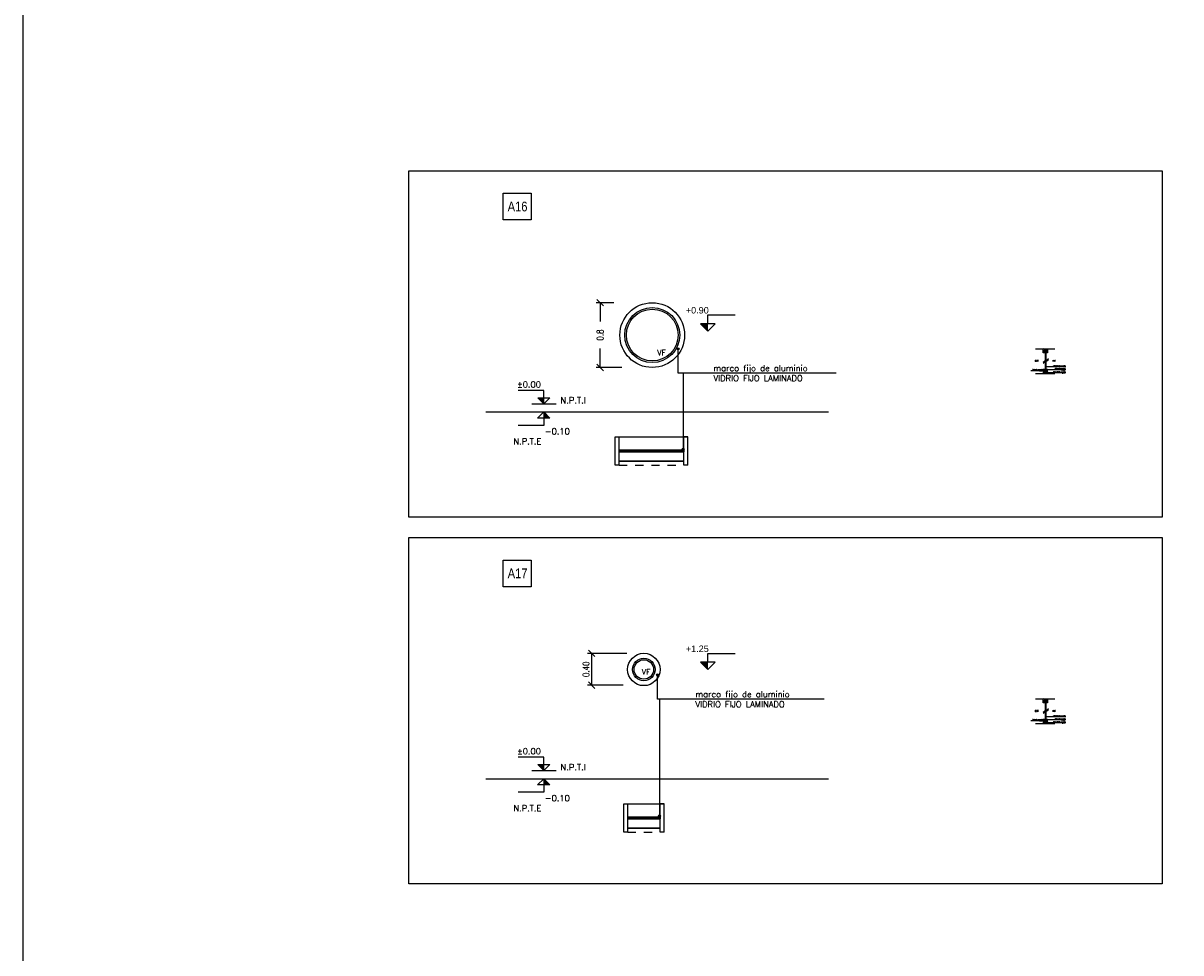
# Model space of a CAD drawing. Header units: millimetres. Extents: x -16.9 to 28.8, y -107.7 to -14.2.
# Tile 1 of 16: x -16.9 to -2.6, y -73.2 to -61.7. Entities that reach past the tile are written whole.
import ezdxf
from ezdxf.enums import TextEntityAlignment as Align

# ---------------------------------------------------------------- set-up
doc = ezdxf.new("R2010")
doc.units = ezdxf.units.MM
doc.header["$LTSCALE"] = 0.2
doc.linetypes.add('RAYITAS', pattern=[0.375, 0.25, -0.125])
for name, color, linetype in [('A ALUMINIO', 5, 'Continuous'), ('A MURO', 1, 'Continuous'), ('A Muro visto', 2, 'Continuous'), ('A PROYECCION', 8, 'Continuous'), ('A PROYECCION 2', 2, 'Continuous'), ('Acot-p', 2, 'Continuous'), ('Alb_Vidrio', 8, 'Continuous'), ('B Vidrio', 8, 'Continuous'), ('NIVELES', 2, 'Continuous'), ('TEXTOS', 2, 'Continuous'), ('TXT COTA', 3, 'Continuous'), ('TXT COTA NIVEL', 3, 'Continuous'), ('TXT PLANILLAS', 3, 'Continuous'), ('TXT TERMINACIONES', 3, 'Continuous')]:
    doc.layers.add(name, color=color, linetype=linetype)
doc.styles.add('arial', font='arial.ttf')
doc.styles.add('arial narrow', font='ARIALN.TTF', dxfattribs={"height": 0.0025})
doc.styles.add('ESC20', font='romans.shx', dxfattribs={"height": 0.03})
doc.styles.add('ROMANS', font='romans.shx')
doc.styles.add('SaAS simplex', font='simplex.shx', dxfattribs={"width": 0.8})
doc.styles.add('STYLE2', font='romans.shx')
doc.dimstyles.new('COTAS 75', dxfattribs={"dimscale": 0.01, "dimtxt": 8, "dimasz": 8, "dimexe": 5, "dimexo": 20, "dimgap": 10, "dimtad": 0, "dimzin": 9, "dimdsep": 46, "dimtxsty": 'SaAS simplex', "dimblk": 'OBLIQUE', "dimcen": 0, "dimclrd": 8, "dimclre": 8, "dimclrt": 256, "dimadec": 1, "dimazin": 0, "dimtfac": 1, "dimtmove": 2, "dimatfit": 3, "dimldrblk": 'OBLIQUE', "dimfxl": 10, "dimlwd": -1, "dimlwe": -1, "dimarcsym": 0})

# ---------------------------------------------------------------- blocks, each defined once
blk = doc.blocks.new('tipo aluminio')
at = {"color": 0, "style": 'arial narrow'}
blk.add_attdef('13', text='', height=0.12, dxfattribs=at).set_placement((0, 0.002), align=Align.MIDDLE_CENTER)
blk = doc.blocks.new('*U4')
at = {"linetype": 'Continuous'}
blk.add_hatch(color=256, dxfattribs=at).paths.add_polyline_path([(-0.075, 2.825), (0, 2.9), (0, 2.825)])
for p, q in [((0, 2.9), (-0.075, 2.825)), ((0, 2.9), (0, 2.733)), ((0, 2.9), (0.075, 2.825)), ((-0.075, 2.825), (0.075, 2.825)), ((0, 2.733), (0.317, 2.733))]:
    blk.add_line(p, q, dxfattribs=at)
at = {"linetype": 'Continuous', "style": 'ROMANS'}
blk.add_attdef('NIVEL', (-0.014, 2.622), '', height=0.075, dxfattribs=at)
blk = doc.blocks.new('_Oblique')
at = {"layer": 'TXT COTA', "color": 0, "lineweight": -2}
blk.add_line((-0.5, -0.5), (0.5, 0.5), dxfattribs=at)
blk = doc.blocks.new('*D141')
at = {"layer": 'Defpoints', "color": 0, "ltscale": 0.3, "transparency": 16777216}
for p in [(-9.741, -65.171), (-9.371, -65.171), (-9.271, -65.971)]:
    blk.add_point(p, dxfattribs=at)
at = {"layer": 'TXT TERMINACIONES', "color": 8, "ltscale": 0.3, "transparency": 16777216}
for p, q in [((-9.571, -65.171), (-9.791, -65.171)), ((-9.741, -65.171), (-9.741, -65.404)), ((-9.741, -65.971), (-9.741, -65.738)), ((-9.471, -65.971), (-9.791, -65.971))]:
    blk.add_line(p, q, dxfattribs=at)
at = {"layer": 'TXT TERMINACIONES', "color": 8, "ltscale": 0.3, "transparency": 16777216, "xscale": 0.08, "yscale": 0.08, "zscale": 0.08}
for p, rotation in [((-9.741, -65.171), 90), ((-9.741, -65.971), 270)]:
    blk.add_blockref('_Oblique', p, dxfattribs=dict(at, rotation=rotation))
at = {"layer": 'TXT TERMINACIONES', "ltscale": 0.3, "transparency": 16777216, "insert": (-9.741, -65.571), "char_height": 0.08, "attachment_point": 5, "rotation": 90, "style": 'SaAS simplex'}
blk.add_mtext('0.8', dxfattribs=at)
blk = doc.blocks.new('H11')
for p, q in [((0, 0), (0.9, 0)), ((0.9, -0.025), (0, -0.025))]:
    blk.add_line(p, q)
for points in [[(0.9, 0), (0.87, 0), (0.87, -0.025), (0.9, -0.025)], [(0.03, 0), (0, 0), (0, -0.025), (0.03, -0.025)]]:
    blk.add_lwpolyline(points, close=True)
at = {"layer": 'B Vidrio'}
for p, q in [((0.87, -0.007), (0.03, -0.007)), ((0.87, -0.017), (0.03, -0.017))]:
    blk.add_line(p, q, dxfattribs=at)
blk = doc.blocks.new('*U7')
at = {"linetype": 'Continuous'}
blk.add_hatch(color=256, dxfattribs=at).paths.add_polyline_path([(-0.151, 7.751), (0, 7.6), (0, 7.751)])
for p, q in [((0, 7.933), (-0.635, 7.933)), ((0, 7.6), (-0.151, 7.751)), ((-0.151, 7.751), (0.151, 7.751)), ((0, 7.6), (0, 7.933)), ((0, 7.6), (0.151, 7.751))]:
    blk.add_line(p, q, dxfattribs=at)
blk.add_line((-0.3, 7.6), (0.3, 7.6))
at = {"linetype": 'Continuous', "style": 'STYLE2'}
blk.add_attdef('NIVEL', (-0.664, 8.005), '', height=0.15, dxfattribs=at)
blk = doc.blocks.new('*D142')
at = {"layer": 'Defpoints', "color": 0, "ltscale": 0.3, "transparency": 16777216}
for p in [(-9.845, -69.504), (-9.21, -69.504), (-9.256, -69.896)]:
    blk.add_point(p, dxfattribs=at)
at = {"layer": 'TXT TERMINACIONES', "color": 8, "ltscale": 0.3, "transparency": 16777216}
for p, q in [((-9.41, -69.504), (-9.895, -69.504)), ((-9.845, -69.896), (-9.845, -69.504)), ((-9.456, -69.896), (-9.895, -69.896))]:
    blk.add_line(p, q, dxfattribs=at)
at = {"layer": 'TXT TERMINACIONES', "color": 8, "ltscale": 0.3, "transparency": 16777216, "xscale": 0.08, "yscale": 0.08, "zscale": 0.08}
for p, rotation in [((-9.845, -69.504), 90), ((-9.845, -69.896), 270)]:
    blk.add_blockref('_Oblique', p, dxfattribs=dict(at, rotation=rotation))
at = {"layer": 'TXT TERMINACIONES', "ltscale": 0.3, "transparency": 16777216, "insert": (-9.982, -69.7), "char_height": 0.08, "attachment_point": 5, "rotation": 90, "style": 'SaAS simplex'}
blk.add_mtext('\\P0.40', dxfattribs=at)

msp = doc.modelspace()

# ---------------------------------------------------------------- hatches: boundary and pattern name
at = {"layer": 'TXT COTA'}
h = msp.add_hatch(color=1, dxfattribs=at)
edge = h.paths.add_edge_path()
edge.add_arc((-8.777, -65.741), 0.0125, 0, 360)
h = msp.add_hatch(color=1, dxfattribs=at)
edge = h.paths.add_edge_path()
edge.add_arc((-4.266, -66.008), 0.00313, 0, 360)
h = msp.add_hatch(color=1, dxfattribs=at)
edge = h.paths.add_edge_path()
edge.add_arc((-4.232, -65.958), 0.00313, 0, 360)
h = msp.add_hatch(color=1, dxfattribs=at)
edge = h.paths.add_edge_path()
edge.add_arc((-4.215, -65.996), 0.00313, 0, 360)
h = msp.add_hatch(color=1, dxfattribs=at)
edge = h.paths.add_edge_path()
edge.add_arc((-4.215, -66.034), 0.00313, 0, 360)
h = msp.add_hatch(color=1, dxfattribs=at)
edge = h.paths.add_edge_path()
edge.add_arc((-8.716, -66.98), 0.0125, 0, 360)
h = msp.add_hatch(color=1, dxfattribs=at)
edge = h.paths.add_edge_path()
edge.add_arc((-9.032, -69.77), 0.0125, 0, 360)
h = msp.add_hatch(color=1, dxfattribs=at)
edge = h.paths.add_edge_path()
edge.add_arc((-4.266, -70.334), 0.00313, 0, 360)
h = msp.add_hatch(color=1, dxfattribs=at)
edge = h.paths.add_edge_path()
edge.add_arc((-4.232, -70.284), 0.00313, 0, 360)
h = msp.add_hatch(color=1, dxfattribs=at)
edge = h.paths.add_edge_path()
edge.add_arc((-4.215, -70.321), 0.00313, 0, 360)
h = msp.add_hatch(color=1, dxfattribs=at)
edge = h.paths.add_edge_path()
edge.add_arc((-4.215, -70.359), 0.00313, 0, 360)
h = msp.add_hatch(color=1, dxfattribs=at)
edge = h.paths.add_edge_path()
edge.add_arc((-9.008, -71.513), 0.0125, 0, 360)
at = {"layer": 'TXT COTA NIVEL'}
h = msp.add_hatch(color=2, dxfattribs=at)
h.dxf.hatch_style = 1
h.paths.add_polyline_path([(-8.41, -65.43), (-8.501, -65.43), (-8.41, -65.521)])
h = msp.add_hatch(color=2, dxfattribs=at)
h.dxf.hatch_style = 1
h.paths.add_polyline_path([(-8.41, -69.613), (-8.501, -69.613), (-8.41, -69.703)])

# ---------------------------------------------------------------- linework, layer by layer
at = {"layer": 'A MURO'}
for p, q in [((-9.507, -67.13), (-8.707, -67.13)), ((-9.399, -71.662), (-8.999, -71.662))]:
    msp.add_line(p, q, dxfattribs=at)
at = {"layer": 'A Muro visto'}
for p, q in [((-9.557, -66.83), (-8.657, -66.83)), ((-9.557, -67.18), (-9.557, -66.83)), ((-9.557, -66.83), (-9.507, -66.83)), ((-9.507, -67.18), (-9.507, -66.83)), ((-8.707, -67.18), (-8.707, -66.83)), ((-8.657, -66.83), (-8.707, -66.83)), ((-8.657, -67.18), (-8.657, -66.83)), ((-9.507, -67.18), (-9.557, -67.18)), ((-8.707, -67.13), (-9.507, -67.13)), ((-8.657, -67.18), (-8.707, -67.18)), ((-9.449, -71.362), (-8.949, -71.362)), ((-9.449, -71.712), (-9.449, -71.362)), ((-9.449, -71.362), (-9.399, -71.362)), ((-9.399, -71.712), (-9.399, -71.362)), ((-8.999, -71.712), (-8.999, -71.362)), ((-8.949, -71.362), (-8.999, -71.362)), ((-8.949, -71.712), (-8.949, -71.362)), ((-9.399, -71.712), (-9.449, -71.712)), ((-8.999, -71.662), (-9.399, -71.662)), ((-8.949, -71.712), (-8.999, -71.712))]:
    msp.add_line(p, q, dxfattribs=at)
at = {"layer": 'A Muro visto', "color": 5}
for p, q in [((-8.999, -71.526), (-9.399, -71.526)), ((-9.399, -71.549), (-8.999, -71.549))]:
    msp.add_line(p, q, dxfattribs=at)
for points in [[(-16.869, -14.174), (28.799, -14.174), (28.799, -107.67), (-16.869, -107.67)], [(-4.266, -65.765), (-4.241, -65.765), (-4.241, -65.79), (-4.266, -65.79)], [(-4.228, -65.765), (-4.215, -65.765), (-4.215, -65.79), (-4.228, -65.79)], [(-4.266, -66.021), (-4.241, -66.021), (-4.241, -65.996), (-4.266, -65.996)], [(-4.228, -66.021), (-4.215, -66.021), (-4.215, -65.996), (-4.228, -65.996)], [(-4.266, -70.09), (-4.241, -70.09), (-4.241, -70.115), (-4.266, -70.115)], [(-4.228, -70.09), (-4.215, -70.09), (-4.215, -70.115), (-4.228, -70.115)], [(-4.266, -70.346), (-4.241, -70.346), (-4.241, -70.321), (-4.266, -70.321)], [(-4.228, -70.346), (-4.215, -70.346), (-4.215, -70.321), (-4.228, -70.321)], [(-9.399, -71.526), (-9.373, -71.526), (-9.373, -71.549), (-9.399, -71.549)], [(-9.026, -71.526), (-8.999, -71.526), (-8.999, -71.549), (-9.026, -71.549)]]:
    msp.add_lwpolyline(points, close=True, dxfattribs=at)
at = {"layer": 'A Muro visto'}
for points in [[(-4.363, -65.739), (-4.121, -65.739)], [(-4.215, -65.765), (-4.266, -65.739)], [(-4.266, -65.765), (-4.215, -65.739)], [(-4.363, -66.046), (-4.121, -66.046)], [(-4.215, -66.021), (-4.266, -66.046)], [(-4.266, -66.021), (-4.215, -66.046)], [(-4.363, -70.065), (-4.121, -70.065)], [(-4.215, -70.09), (-4.266, -70.065)], [(-4.266, -70.09), (-4.215, -70.065)], [(-4.215, -70.346), (-4.266, -70.372)], [(-4.266, -70.346), (-4.215, -70.372)], [(-4.363, -70.372), (-4.121, -70.372)]]:
    msp.add_lwpolyline(points, dxfattribs=at)
for points in [[(-4.266, -65.739), (-4.215, -65.739), (-4.215, -65.765), (-4.266, -65.765)], [(-4.266, -66.046), (-4.215, -66.046), (-4.215, -66.021), (-4.266, -66.021)], [(-4.266, -70.065), (-4.215, -70.065), (-4.215, -70.09), (-4.266, -70.09)], [(-4.266, -70.372), (-4.215, -70.372), (-4.215, -70.346), (-4.266, -70.346)]]:
    msp.add_lwpolyline(points, close=True, dxfattribs=at)
at = {"layer": 'A Muro visto', "color": 5}
for points in [[(-4.241, -65.79), (-4.266, -65.765)], [(-4.266, -65.79), (-4.241, -65.765)], [(-4.228, -65.79), (-4.215, -65.765)], [(-4.215, -65.79), (-4.228, -65.765)], [(-4.266, -65.906), (-4.235, -65.88), (-4.235, -65.887), (-4.203, -65.861)], [(-4.266, -65.917), (-4.235, -65.891), (-4.235, -65.898), (-4.203, -65.873)], [(-4.241, -65.996), (-4.266, -66.021)], [(-4.266, -65.996), (-4.241, -66.021)], [(-4.238, -66.021), (-4.232, -66.021)], [(-4.228, -65.996), (-4.215, -66.021)], [(-4.215, -65.996), (-4.228, -66.021)], [(-4.241, -70.115), (-4.266, -70.09)], [(-4.266, -70.115), (-4.241, -70.09)], [(-4.266, -70.231), (-4.235, -70.206), (-4.235, -70.213), (-4.203, -70.187)], [(-4.266, -70.242), (-4.235, -70.217), (-4.235, -70.224), (-4.203, -70.198)], [(-4.228, -70.115), (-4.215, -70.09)], [(-4.215, -70.115), (-4.228, -70.09)], [(-4.241, -70.321), (-4.266, -70.346)], [(-4.266, -70.321), (-4.241, -70.346)], [(-4.238, -70.346), (-4.232, -70.346)], [(-4.228, -70.321), (-4.215, -70.346)], [(-4.215, -70.321), (-4.228, -70.346)]]:
    msp.add_lwpolyline(points, dxfattribs=at)
for centre, radius in [((-9.097, -65.571), 0.4), ((-9.097, -65.571), 0.34), ((-9.097, -65.571), 0.32), ((-9.201, -69.703), 0.2), ((-9.201, -69.703), 0.14), ((-9.201, -69.703), 0.12)]:
    msp.add_circle(centre, radius, dxfattribs=at)
at = {"layer": 'A PROYECCION', "linetype": 'RAYITAS'}
for p, q in [((-9.507, -67.18), (-8.707, -67.18)), ((-9.399, -71.712), (-8.999, -71.712))]:
    msp.add_line(p, q, dxfattribs=at)
at = {"layer": 'A PROYECCION 2'}
for p, q in [((-11.152, -66.521), (-6.921, -66.521)), ((-11.152, -71.053), (-6.921, -71.053))]:
    msp.add_line(p, q, dxfattribs=at)
at = {"layer": 'Alb_Vidrio', "color": 3}
for points in [[(-12.105, -63.54), (-2.795, -63.54), (-2.795, -67.819), (-12.105, -67.819)], [(-12.105, -68.073), (-2.795, -68.073), (-2.795, -72.352), (-12.105, -72.352)]]:
    msp.add_lwpolyline(points, close=True, dxfattribs=at)
at = {"layer": 'B Vidrio'}
for p, q in [((-9.373, -71.533), (-9.026, -71.533)), ((-9.373, -71.542), (-9.026, -71.542))]:
    msp.add_line(p, q, dxfattribs=at)
for points in [[(-4.238, -65.882), (-4.238, -65.765)], [(-4.232, -65.885), (-4.232, -65.765)], [(-4.238, -66.021), (-4.238, -65.894)], [(-4.232, -66.021), (-4.232, -65.896)], [(-4.238, -70.208), (-4.238, -70.09)], [(-4.238, -70.346), (-4.238, -70.219)], [(-4.232, -70.21), (-4.232, -70.09)], [(-4.232, -70.346), (-4.232, -70.221)]]:
    msp.add_lwpolyline(points, dxfattribs=at)
at = {"layer": 'TXT COTA', "color": 1}
for p, q in [((-8.777, -66.042), (-8.777, -65.741)), ((-6.823, -66.042), (-8.777, -66.042)), ((-8.716, -66.042), (-8.716, -66.98)), ((-4.421, -66.008), (-4.266, -66.008)), ((-4.232, -65.958), (-3.987, -65.958)), ((-4.215, -65.996), (-3.987, -65.996)), ((-4.215, -66.034), (-3.987, -66.034)), ((-9.032, -70.071), (-9.032, -69.77)), ((-6.974, -70.071), (-9.032, -70.071)), ((-9.008, -70.071), (-9.008, -71.513)), ((-4.421, -70.334), (-4.266, -70.334)), ((-4.232, -70.284), (-3.987, -70.284)), ((-4.215, -70.321), (-3.987, -70.321)), ((-4.215, -70.359), (-3.987, -70.359))]:
    msp.add_line(p, q, dxfattribs=at)
for centre, radius in [((-8.777, -65.741), 0.0125), ((-4.266, -66.008), 0.00313), ((-4.232, -65.958), 0.00313), ((-4.215, -65.996), 0.00313), ((-4.215, -66.034), 0.00313), ((-8.716, -66.98), 0.0125), ((-9.032, -69.77), 0.0125), ((-4.266, -70.334), 0.00313), ((-4.232, -70.284), 0.00313), ((-4.215, -70.321), 0.00313), ((-4.215, -70.359), 0.00313), ((-9.008, -71.513), 0.0125)]:
    msp.add_circle(centre, radius, dxfattribs=at)
at = {"layer": 'TXT COTA NIVEL', "color": 2}
for p, q in [((-8.41, -65.521), (-8.501, -65.43)), ((-8.32, -65.43), (-8.501, -65.43)), ((-8.41, -65.521), (-8.32, -65.43)), ((-8.41, -69.703), (-8.501, -69.613)), ((-8.32, -69.613), (-8.501, -69.613)), ((-8.41, -69.703), (-8.32, -69.613))]:
    msp.add_line(p, q, dxfattribs=at)
for points in [[(-8.41, -65.43), (-8.41, -65.322), (-8.073, -65.322)], [(-8.41, -69.613), (-8.41, -69.505), (-8.073, -69.505)]]:
    msp.add_lwpolyline(points, dxfattribs=at)
at = {"layer": 'TXT PLANILLAS'}
for points in [[(-10.937, -63.819), (-10.593, -63.819), (-10.593, -64.148), (-10.937, -64.148)], [(-10.937, -68.352), (-10.593, -68.352), (-10.593, -68.681), (-10.937, -68.681)]]:
    msp.add_lwpolyline(points, close=True, dxfattribs=at)

# ---------------------------------------------------------------- block references
at = {"layer": 'A ALUMINIO', "color": 6, "xscale": -0.8888888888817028, "yscale": 0.8888888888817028, "zscale": 0.8888888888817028}
msp.add_blockref('H11', (-8.707, -66.993), dxfattribs=at)
at = {"layer": 'Acot-p', "ltscale": 0.025}
ref = msp.add_blockref('*U4', (-10.438, -69.421), dxfattribs=dict(at, xscale=-1))
ref.add_attrib('NIVEL', '-0.10', (-10.424, -66.798), dxfattribs={"layer": '0', "linetype": 'Continuous', "height": 0.075, "style": 'ROMANS'})
ref = msp.add_blockref('*U4', (-10.438, -73.953), dxfattribs=dict(at, xscale=-1))
ref.add_attrib('NIVEL', '-0.10', (-10.424, -71.331), dxfattribs={"layer": '0', "linetype": 'Continuous', "height": 0.075, "style": 'ROMANS'})
at = {"layer": 'NIVELES', "ltscale": 0.025, "xscale": 0.5, "yscale": 0.5, "zscale": 0.5}
for p in [(-10.436, -70.221), (-10.436, -74.753)]:
    msp.add_blockref('*U7', p, dxfattribs=at).add_auto_attribs({'NIVEL': '%%P0.00'})
at = {"layer": 'TXT PLANILLAS'}
ref = msp.add_blockref('tipo aluminio', (-10.761, -63.967), dxfattribs=at)
ref.add_attrib('33', 'A16', dxfattribs={"layer": '0', "color": 0, "height": 0.12, "style": 'arial narrow'}).set_placement((-10.761, -64.042), align=Align.CENTER)
ref = msp.add_blockref('tipo aluminio', (-10.761, -68.5), dxfattribs=at)
ref.add_attrib('33', 'A17', dxfattribs={"layer": '0', "color": 0, "height": 0.12, "style": 'arial narrow'}).set_placement((-10.761, -68.575), align=Align.CENTER)

# ---------------------------------------------------------------- texts
at = {"layer": 'TEXTOS', "ltscale": 0.025, "char_height": 0.075, "width": 0.25975, "attachment_point": 1, "style": 'ROMANS'}
for s, insert in [('N.P.T.I', (-10.229, -66.34)), ('N.P.T.E', (-10.813, -66.847)), ('N.P.T.I', (-10.229, -70.873)), ('N.P.T.E', (-10.813, -71.38))]:
    msp.add_mtext(s, dxfattribs=dict(at, insert=insert))
at = {"layer": 'TXT COTA', "ltscale": 0.025, "style": 'ESC20'}
for s, insert, char_height, width, attachment_point in [('marco fijo de aluminio VIDRIO FIJO LAMINADO', (-8.341, -65.942), 0.0748, 1.58218, 1), ('EXT', (-4.368, -65.88), 0.0187, 0.08591, 1), ('INT', (-4.113, -65.88), 0.0187, 0.08591, 3), ('TUBULAR ALUMINIO \\P1"X1"', (-4.274, -65.994), 0.01, 0.3398, 3), ('VIDRIO FIJO LAMINADO', (-3.995, -65.945), 0.01, 0.3398, 3), ('TUBULAR DE ALUMINIO \\P2"X1"', (-3.994, -66.02), 0.01, 0.3398, 3), ('TUBULAR ALUMINIO \\P1"X0.5"', (-3.995, -65.981), 0.01, 0.3398, 3), ('marco fijo de aluminio VIDRIO FIJO LAMINADO', (-8.564, -69.971), 0.0748, 1.58218, 1), ('EXT', (-4.368, -70.206), 0.0187, 0.08591, 1), ('INT', (-4.113, -70.206), 0.0187, 0.08591, 3), ('TUBULAR ALUMINIO \\P1"X1"', (-4.274, -70.319), 0.01, 0.3398, 3), ('VIDRIO FIJO LAMINADO', (-3.995, -70.271), 0.01, 0.3398, 3), ('TUBULAR DE ALUMINIO \\P2"X1"', (-3.994, -70.345), 0.01, 0.3398, 3), ('TUBULAR ALUMINIO \\P1"X0.5"', (-3.995, -70.307), 0.01, 0.3398, 3)]:
    msp.add_mtext(s, dxfattribs=dict(at, insert=insert, char_height=char_height, width=width, attachment_point=attachment_point))
at = {"layer": 'TXT COTA NIVEL', "char_height": 0.08, "attachment_point": 3, "style": 'arial'}
for s, insert in [('+0.90', (-8.399, -65.224)), ('+1.25', (-8.399, -69.407))]:
    msp.add_mtext(s, dxfattribs=dict(at, insert=insert))
at = {"layer": 'TXT TERMINACIONES', "color": 252, "char_height": 0.0678, "attachment_point": 7, "rotation": 360, "style": 'ROMANS'}
for insert in [(-9.081, -65.822), (-9.272, -69.766)]:
    msp.add_mtext(' VF', dxfattribs=dict(at, insert=insert))

# ---------------------------------------------------------------- dimensions: what is measured, and where the dimension line sits
at = {"layer": 'TXT TERMINACIONES', "ltscale": 0.3}
dim = msp.add_linear_dim(base=(-9.741, -65.171), p1=(-9.271, -65.971), p2=(-9.371, -65.171), angle=90, dimstyle='COTAS 75', dxfattribs=at)
dim.commit()
dim.dimension.update_dxf_attribs({"geometry": '*D141', "text_midpoint": (-9.741, -65.571)})
dim = msp.add_linear_dim(base=(-9.845, -69.504), p1=(-9.256, -69.896), p2=(-9.21, -69.504), angle=90, text='\\P0.40', dimstyle='COTAS 75', dxfattribs=at)
dim.commit()
dim.dimension.update_dxf_attribs({"geometry": '*D142', "text_midpoint": (-9.982, -69.7), "dimtype": 160})

doc.saveas('drawing.dxf')
